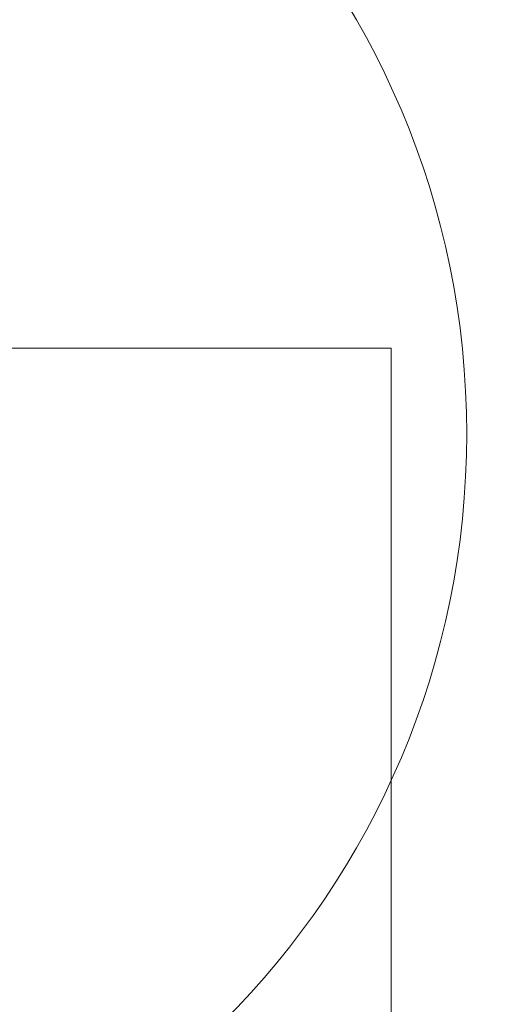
# Model space of a CAD drawing. Header units: millimetres. Extents: x 747415 to 1601423, y -236173 to 551995.
# Tile 185 of 242: x 1085668 to 1087395, y 28095 to 31641. Entities that reach past the tile are written whole.
import ezdxf
from ezdxf.lldxf.tags import DXFTag

# ---------------------------------------------------------------- set-up
doc = ezdxf.new("R2010")
doc.units = ezdxf.units.MM
doc.header["$LTSCALE"] = 100
doc.header["$MEASUREMENT"] = 0
doc.layers.add('T--L9042_BOMEN', color=84, linetype='CONTINUOUS', lineweight=0)
doc.layers.add('T--L9064_ICT', color=170, linetype='ICT_LEIDING', lineweight=0)
doc.layers.add('T--L9064_Glasvezel', color=54, linetype='CONTINUOUS')
doc.styles.get("Standard").update_dxf_attribs({"font": 'arial.ttf'})
doc.styles.add('vddonk Arial', font='arial.ttf')
tags = doc.linetypes.add('ICT_LEIDING', pattern='A,12.7,-5.08,["ICT",Standard,S=2.54,R=0,X=-2.54,Y=-1.27],-7.62', length=25.4).pattern_tags.tags
tags[6] = DXFTag(74, 10)
doc.dimstyles.new('Gebr vd Donk', dxfattribs={"dimtxt": 1.5, "dimasz": 1.5, "dimexe": 0, "dimexo": 0, "dimgap": 0.3, "dimtad": 1, "dimdec": 1, "dimzin": 0, "dimdsep": 46, "dimtxsty": 'vddonk Arial', "dimcen": 0.1, "dimclrd": 6, "dimclre": 6, "dimclrt": 6, "dimadec": 0, "dimazin": 0, "dimtfac": 1, "dimtdec": 1, "dimtmove": 0, "dimatfit": 0, "dimfxl": 1, "dimtolj": 1, "dimtzin": 0, "dimlwd": 18, "dimlwe": 18, "dimarcsym": 0})

# ---------------------------------------------------------------- blocks, each defined once
blk = doc.blocks.new('boom nieuw')
at = {"layer": 'T--L9042_BOMEN'}
blk.add_circle((-2.842170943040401e-14, 8.575259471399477e-07), 0.4287631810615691, dxfattribs=at)

msp = doc.modelspace()

# ---------------------------------------------------------------- linework, layer by layer
at = {"layer": 'T--L9064_ICT', "color": 1, "lineweight": 0}
for p, q in [((1087005.817259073, 30457.3975695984), (978217.5296788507, 30457.39756959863)), ((1087005.817259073, -6035.529550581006), (1087005.817259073, 30457.3975695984))]:
    msp.add_line(p, q, dxfattribs=at)

# ---------------------------------------------------------------- block references
at = {"layer": 'T--L9042_BOMEN', "xscale": 6982.635217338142, "yscale": 6982.635217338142, "zscale": 6982.635217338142, "rotation": 226.390364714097}
msp.add_blockref('boom nieuw', (1084283.640415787, 30149.23669402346), dxfattribs=at)

# ---------------------------------------------------------------- texts
at = {"layer": 'T--L9064_Glasvezel', "linetype": 'Continuous', "insert": (1064757.91840804, 16935.44191872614), "char_height": 1499.999999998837, "attachment_point": 9, "rotation": 228.70932357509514, "style": 'vddonk Arial'}
msp.add_mtext('Entry point: 3007-(KNNGWLLM1CLLG)-IC', dxfattribs=at)

# ---------------------------------------------------------------- leaders
at = {"layer": 'T--L9064_Glasvezel', "linetype": 'Continuous', "annotation_type": 0, "has_hookline": 1, "hookline_direction": 1, "text_width": 39229.19508864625, "horizontal_direction": (-0.6598794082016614, -0.7513715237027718, 0)}
msp.add_leader([(1061124.504787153, 9444.188306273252), (1065321.249086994, 16440.30695111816)], dimstyle='Gebr vd Donk', override={"dimgap": 0.3, "dimtad": 0, "dimarcsym": 1}, dxfattribs=at)

doc.saveas('drawing.dxf')
